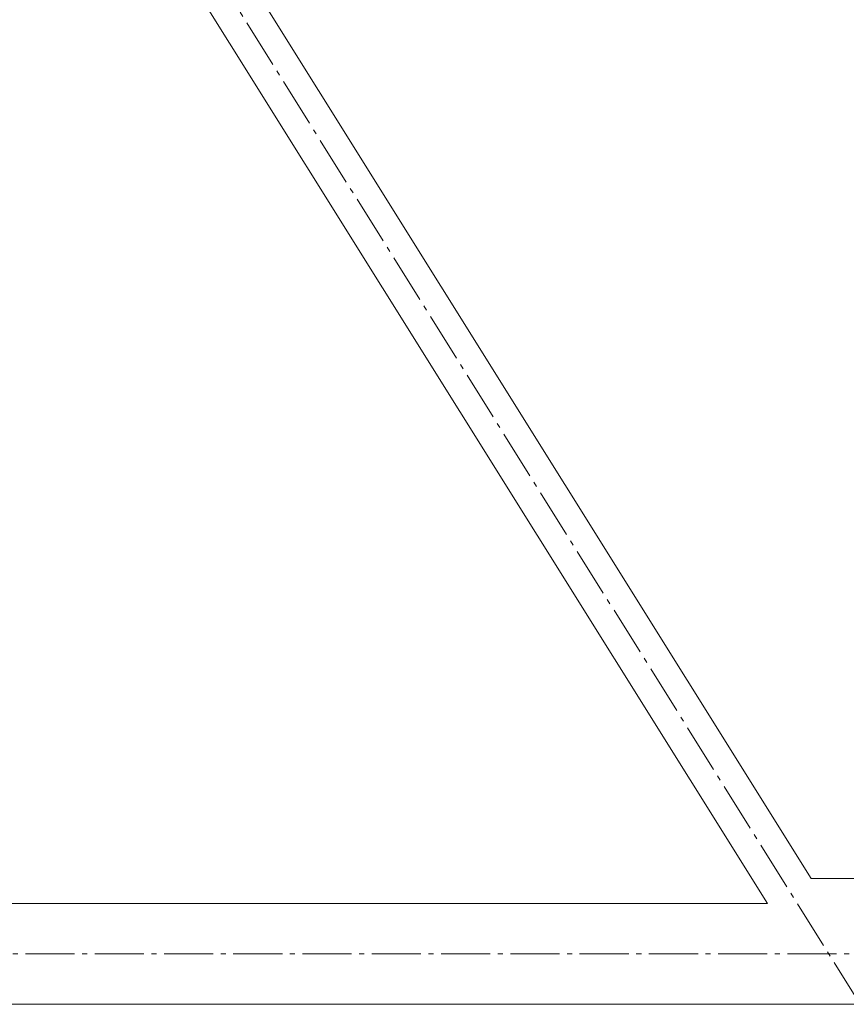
# Model space of a CAD drawing. Header units: millimetres. Extents: x -15830 to 4680139, y -28864 to 2281735.
# Tile 36 of 256: x 177443 to 179084, y 60668 to 62623. Entities that reach past the tile are written whole.
import ezdxf

# ---------------------------------------------------------------- set-up
doc = ezdxf.new("R2010")
doc.units = ezdxf.units.MM
doc.linetypes.add('AM_DIN_G_W050', pattern=[13.75, 9.75, -1.5, 1, -1.5])
doc.layers.add('A99_S_kce-pohl', color=7, linetype='Continuous', lineweight=5)

msp = doc.modelspace()

# ---------------------------------------------------------------- linework, layer by layer
at = {"layer": 'A99_S_kce-pohl', "color": 253, "linetype": 'AM_DIN_G_W050', "lineweight": 0, "ltscale": 10}
for points in [[(179111.633, 60668.252), (177611.633, 63068.252)], [(172916.979, 60768.252), (172916.979, 60768.252), (180611.633, 60768.252)]]:
    msp.add_lwpolyline(points, dxfattribs=at)
at = {"layer": 'A99_S_kce-pohl', "lineweight": 5}
for points in [[(179014.345, 60918.252), (177790.172, 62876.929)], [(178927.671, 60868.252), (177706.162, 62822.666)], [(179198.42, 60918.252), (179014.345, 60918.252)], [(178927.671, 60868.252), (176295.595, 60868.252)], [(180611.633, 60668.252), (172916.979, 60668.252)]]:
    msp.add_lwpolyline(points, dxfattribs=at)

doc.saveas('drawing.dxf')
